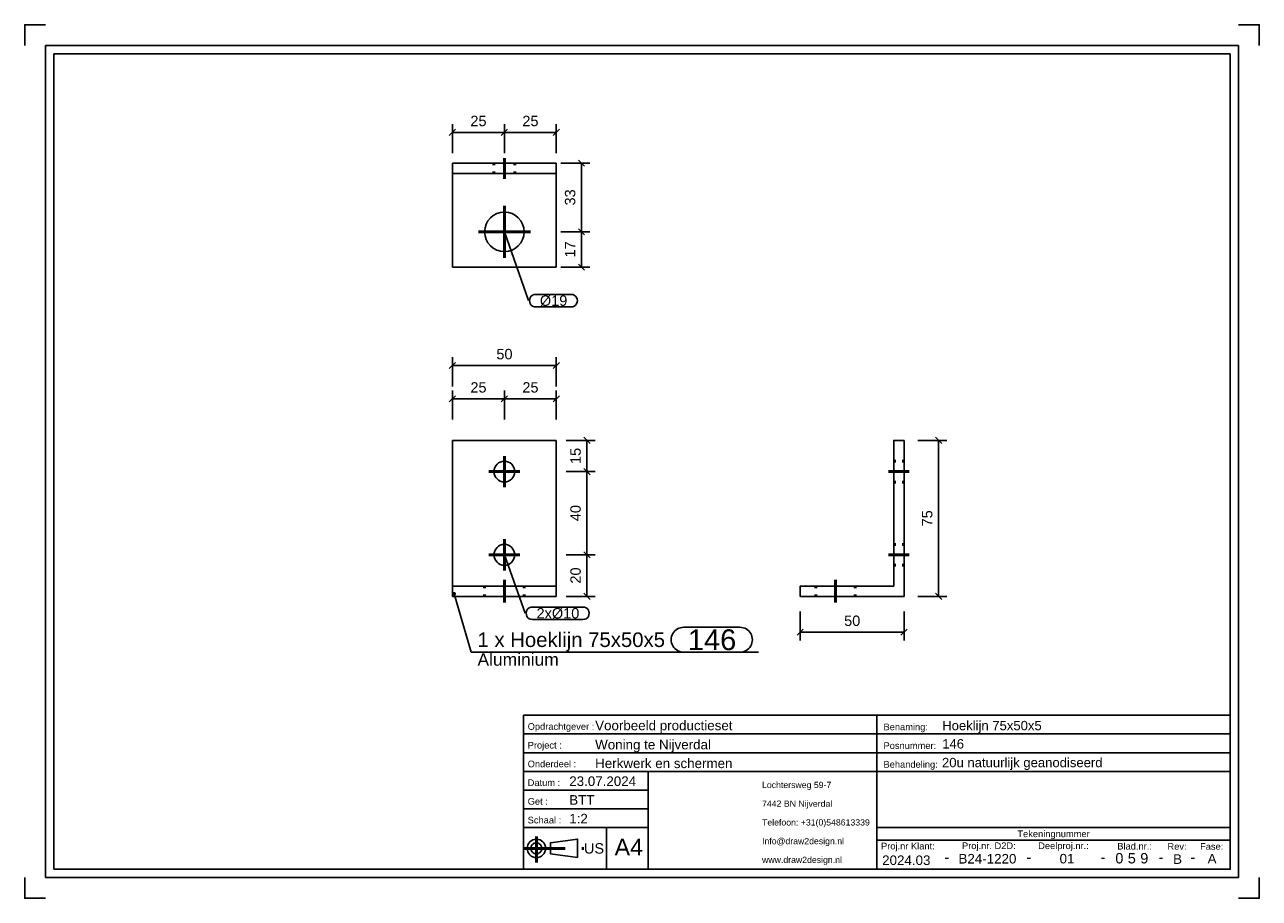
# Model space of a CAD drawing. Header units: millimetres. Extents: x 143 to 440, y -200 to 10.
import ezdxf
from ezdxf.enums import TextEntityAlignment as Align

# ---------------------------------------------------------------- set-up
doc = ezdxf.new("R2010")
doc.units = ezdxf.units.MM
doc.linetypes.add('DOT', pattern=[2, 0.5, -1.5])
doc.linetypes.add('STRICHPUNKT2', pattern=[18.5, 10, -4, 0.5, -4])
doc.layers.get('0').update_dxf_attribs({"linetype": 'CONTINUOUS'})
for name, color, linetype in [('DIM49', 4, 'CONTINUOUS'), ('TXT_ALL', 7, 'CONTINUOUS'), ('TXT_DIM49', 2, 'CONTINUOUS'), ('TXT_YELLOW', 2, 'CONTINUOUS')]:
    doc.layers.add(name, color=color, linetype=linetype)
doc.layers.add('LE_ALL', color=7, linetype='CONTINUOUS', lineweight=50)
doc.styles.add('ARIAL', font='arial.ttf')

# ---------------------------------------------------------------- blocks, each defined once
blk = doc.blocks.new('TFIELD_00005', base_point=(320.57, -190.9))
at = {"layer": 'TXT_YELLOW', "style": 'ARIAL'}
for s, p in [('Lochtersweg 59-7', (320.57, -172.9)), ('7442 BN Nijverdal', (320.57, -177.4)), ('Telefoon: +31(0)548613339', (320.57, -181.9)), ('Info@draw2design.nl', (320.57, -186.4)), ('www.draw2design.nl', (320.57, -190.9))]:
    blk.add_text(s, height=1.5, dxfattribs=at).set_placement(p, align=Align.MIDDLE_LEFT)
blk = doc.blocks.new('FLEX_00004', base_point=(333.38, -193.15))
blk.add_blockref('TFIELD_00005', (320.57, -190.9))
blk = doc.blocks.new('D2D_00003', base_point=(293.44, -191.29))
blk.add_blockref('FLEX_00004', (333.38, -193.15))
blk = doc.blocks.new('TFIELD_00007', base_point=(285.1, -187.84))
at = {"layer": 'TXT_YELLOW', "style": 'ARIAL'}
blk.add_text('A4', height=4, dxfattribs=at).set_placement((285.1, -187.84), align=Align.MIDDLE_LEFT)
blk = doc.blocks.new('FLEX_00006', base_point=(288.48, -187.84))
blk.add_blockref('TFIELD_00007', (285.1, -187.84))
blk = doc.blocks.new('TFIELD_00013', base_point=(277.72, -188.15))
at = {"layer": 'TXT_YELLOW', "style": 'ARIAL'}
blk.add_text('US', height=2.5, dxfattribs=at).set_placement((277.72, -188.15), align=Align.MIDDLE_LEFT)
blk = doc.blocks.new('FLEX_00012', base_point=(277.72, -188.15))
blk.add_blockref('TFIELD_00013', (277.72, -188.15))
blk = doc.blocks.new('US_00011', base_point=(267.63, -188.15))
blk.add_line((269.65, -189.48), (276.21, -190.37))
blk.add_lwpolyline([(269.65, -189.48), (269.65, -186.81), (276.21, -185.93), (276.21, -190.37)])
for radius in [2.22, 1.33]:
    blk.add_circle((266.29, -188.15), radius)
at = {"layer": 'LE_ALL', "color": 1, "linetype": 'STRICHPUNKT2'}
for p, q in [((266.29, -185.33), (266.29, -191.55)), ((263.19, -188.15), (278.06, -188.15))]:
    blk.add_line(p, q, dxfattribs=at)
blk.add_blockref('FLEX_00012', (277.72, -188.15))
blk = doc.blocks.new('SCHRIFE_00015', base_point=(274.19, -173.15))
for p, q in [((263.19, -156.15), (348.19, -156.15)), ((263.19, -156.15), (263.19, -193.15)), ((348.19, -156.15), (433.19, -156.15)), ((348.19, -193.15), (348.19, -156.15)), ((433.19, -156.15), (433.19, -193.15)), ((263.19, -160.65), (348.19, -160.65)), ((348.19, -160.65), (433.19, -160.65)), ((263.19, -165.15), (348.19, -165.15)), ((348.19, -165.15), (433.19, -165.15)), ((263.19, -169.65), (433.19, -169.65)), ((293.19, -169.65), (293.19, -193.15)), ((293.19, -174.15), (263.19, -174.15)), ((293.19, -178.65), (263.19, -178.65)), ((293.19, -183.15), (263.19, -183.15)), ((283.19, -183.15), (283.19, -193.15)), ((433.19, -183.15), (348.19, -183.15)), ((433.19, -186.15), (348.19, -186.15)), ((433.19, -193.15), (263.19, -193.15))]:
    blk.add_line(p, q)
at = {"layer": 'TXT_YELLOW', "style": 'ARIAL'}
for s, height, p in [('Voorbeeld productieset', 2.3, (280.42, -159.75)), ('Hoeklijn 75x50x5', 2.25, (363.91, -159.75)), ('Woning te Nijverdal', 2.3, (280.42, -164.35)), ('146', 2.25, (363.91, -164.14)), ('20u natuurlijk geanodiseerd', 2.25, (363.86, -168.64)), ('Herkwerk en schermen', 2.3, (280.42, -168.85)), ('23.07.2024', 2.3, (274.19, -173.15)), ('BTT', 2.3, (274.19, -177.65)), ('1:2', 2.3, (274.19, -182.15))]:
    blk.add_text(s, height=height, dxfattribs=at).set_placement(p)
for s, height, p in [('2024.03', 2.3, (355.27, -192.15)), ('B24-1220', 2.3, (374.79, -191.79)), ('01', 2.3, (393.93, -191.77)), ('B', 2.3, (420.53, -191.88)), ('A', 2.3, (428.83, -191.78)), ('-', 2.5, (365.02, -191.49)), ('-', 2.5, (384.76, -191.49)), ('-', 2.5, (402.59, -191.49)), ('-', 2.5, (416.53, -191.49)), ('-', 2.5, (424.18, -191.49))]:
    blk.add_text(s, height=height, dxfattribs=at).set_placement(p, align=Align.CENTER)
blk = doc.blocks.new('TFIELD_00019', base_point=(411.55, -190.52))
at = {"layer": 'TXT_ALL', "style": 'ARIAL'}
blk.add_text('9', height=2.5, dxfattribs=at).set_placement((411.55, -190.52), align=Align.MIDDLE_LEFT)
blk = doc.blocks.new('9_00018')
blk.add_blockref('TFIELD_00019', (411.55, -190.52))
blk = doc.blocks.new('TELLER1_00017')
blk.add_blockref('9_00018', (0, 0))
blk = doc.blocks.new('TFIELD_00022', base_point=(408.55, -190.52))
at = {"layer": 'TXT_ALL', "style": 'ARIAL'}
blk.add_text('5', height=2.5, dxfattribs=at).set_placement((408.55, -190.52), align=Align.MIDDLE_LEFT)
blk = doc.blocks.new('5_00021')
blk.add_blockref('TFIELD_00022', (408.55, -190.52))
blk = doc.blocks.new('TELLER2_00020')
blk.add_blockref('5_00021', (0, 0))
blk = doc.blocks.new('TFIELD_00025', base_point=(405.55, -190.52))
at = {"layer": 'TXT_ALL', "style": 'ARIAL'}
blk.add_text('0', height=2.5, dxfattribs=at).set_placement((405.55, -190.52), align=Align.MIDDLE_LEFT)
blk = doc.blocks.new('0_00024')
blk.add_blockref('TFIELD_00025', (405.55, -190.52))
blk = doc.blocks.new('TELLER3_00023')
blk.add_blockref('0_00024', (0, 0))
blk = doc.blocks.new('NL_00026', base_point=(264.19, -159.65))
at = {"layer": 'TXT_ALL', "color": 1, "style": 'ARIAL'}
blk.add_text('Tekeningnummer', height=1.6, dxfattribs=at).set_placement((390.69, -184.65), align=Align.MIDDLE_CENTER)
at = {"layer": 'TXT_YELLOW', "style": 'ARIAL'}
for s, p in [('Opdrachtgever :', (264.19, -159.65)), ('Benaming:', (349.79, -159.75)), ('Project :', (264.19, -164.15)), ('Posnummer:', (349.79, -164.25)), ('Onderdeel :', (264.19, -168.65)), ('Behandeling:', (349.79, -168.75)), ('Datum :', (264.19, -173.15)), ('Get :', (264.19, -177.65)), ('Schaal :', (264.19, -182.15)), ('Proj.nr Klant:', (349.19, -188.4)), ('Proj.nr. D2D:', (368.67, -188.32)), ('Deelproj.nr.:', (387, -188.32)), ('Blad.nr.:', (406.03, -188.43)), ('Rev:', (418.1, -188.48)), ('Fase:', (425.94, -188.48))]:
    blk.add_text(s, height=1.6, dxfattribs=at).set_placement(p)
blk = doc.blocks.new('SCHRIFE_00014')
for name, p in [('SCHRIFE_00015', (274.19, -173.15)), ('NL_00026', (264.19, -159.65)), ('TELLER3_00023', (0, 0)), ('TELLER2_00020', (0, 0)), ('TELLER1_00017', (0, 0))]:
    blk.add_blockref(name, p)
blk = doc.blocks.new('DINA4Q_00002', base_point=(433.19, 2.85))
for p, q in [((435.19, 4.85), (435.19, -195.15)), ((150.19, -193.15), (150.19, 2.85)), ((150.19, 2.85), (433.19, 2.85)), ((148.19, -195.15), (435.19, -195.15))]:
    blk.add_line(p, q)
for points in [[(143.19, 4.85), (143.19, 9.85), (148.19, 9.85)], [(435.19, 9.85), (440.19, 9.85), (440.19, 4.85)], [(148.19, -195.15), (148.19, 4.85), (435.19, 4.85)], [(433.19, 2.85), (433.19, -193.15), (150.19, -193.15)], [(143.19, -195.15), (143.19, -200.15), (148.19, -200.15)], [(435.19, -200.15), (440.19, -200.15), (440.19, -195.15)]]:
    blk.add_lwpolyline(points)
for name, p in [('SCHRIFE_00014', (0, 0)), ('D2D_00003', (293.44, -191.29)), ('US_00011', (267.63, -188.15)), ('FLEX_00006', (288.48, -187.84))]:
    blk.add_blockref(name, p)
blk = doc.blocks.new('_ZBL0060_00001')
blk.add_blockref('DINA4Q_00002', (433.19, 2.85))
blk = doc.blocks.new('_D1', base_point=(250.41, -14.54))
at = {"layer": 'DIM49', "color": 1}
for p, q in [((246.08, -21.04), (246.08, -14.04)), ((258.58, -21.04), (258.58, -14.04)), ((246.83, -15.29), (245.33, -16.79)), ((246.08, -16.04), (258.58, -16.04)), ((257.83, -16.79), (259.33, -15.29))]:
    blk.add_line(p, q, dxfattribs=at)
at = {"layer": 'TXT_DIM49', "style": 'ARIAL'}
blk.add_text('25', height=2.5, dxfattribs=at).set_placement((250.41, -14.54))
blk = doc.blocks.new('_D2', base_point=(262.91, -14.54))
at = {"layer": 'DIM49', "color": 1}
for p, q in [((258.58, -21.04), (258.58, -14.04)), ((271.08, -21.04), (271.08, -14.04)), ((259.33, -15.29), (257.83, -16.79)), ((258.58, -16.04), (271.08, -16.04)), ((270.33, -16.79), (271.83, -15.29))]:
    blk.add_line(p, q, dxfattribs=at)
at = {"layer": 'TXT_DIM49', "style": 'ARIAL'}
blk.add_text('25', height=2.5, dxfattribs=at).set_placement((262.91, -14.54))
blk = doc.blocks.new('_D3', base_point=(275.64, -46.11))
at = {"layer": 'DIM49', "color": 1}
for p, q in [((272.14, -39.94), (279.14, -39.94)), ((277.89, -40.69), (276.39, -39.19)), ((277.14, -48.44), (277.14, -39.94)), ((272.14, -48.44), (279.14, -48.44)), ((276.39, -47.69), (277.89, -49.19))]:
    blk.add_line(p, q, dxfattribs=at)
at = {"layer": 'TXT_DIM49', "style": 'ARIAL'}
blk.add_text('17', height=2.5, rotation=90.0002, dxfattribs=at).set_placement((275.64, -46.11))
blk = doc.blocks.new('_D4', base_point=(275.64, -33.61))
at = {"layer": 'DIM49', "color": 1}
for p, q in [((272.14, -23.44), (279.14, -23.44)), ((277.89, -24.19), (276.39, -22.69)), ((277.14, -39.94), (277.14, -23.44)), ((272.14, -39.94), (279.14, -39.94)), ((276.39, -39.19), (277.89, -40.69))]:
    blk.add_line(p, q, dxfattribs=at)
at = {"layer": 'TXT_DIM49', "style": 'ARIAL'}
blk.add_text('33', height=2.5, rotation=90.0002, dxfattribs=at).set_placement((275.64, -33.61))
blk = doc.blocks.new('SHAPE_00061', base_point=(258.58, -39.94))
at = {"layer": 'DIM49', "color": 3}
for p, q in [((258.58, -39.94), (264.37, -56.48)), ((266.12, -54.98), (274.64, -54.98)), ((274.64, -57.98), (266.12, -57.98))]:
    blk.add_line(p, q, dxfattribs=at)
for centre, start_param, end_param in [((266.12, -56.48), 1.570796, 4.712389), ((274.64, -56.48), 4.712389, 7.853982)]:
    blk.add_ellipse(centre, major_axis=(1.5, 0), ratio=1, start_param=start_param, end_param=end_param, dxfattribs=at)
at = {"layer": 'TXT_DIM49', "style": 'ARIAL'}
blk.add_text('Ø19', height=2.5, dxfattribs=at).set_placement((267.12, -56.48), align=Align.MIDDLE_LEFT)
blk = doc.blocks.new('Hoeklijn 75x50x5_00033', base_point=(261.08, -25.94))
for p, q in [((271.08, -23.44), (246.08, -23.44)), ((246.08, -25.94), (246.08, -23.44)), ((271.08, -25.94), (271.08, -23.44)), ((271.08, -25.94), (246.08, -25.94)), ((246.08, -48.44), (246.08, -25.94)), ((271.08, -48.44), (271.08, -25.94)), ((271.08, -48.44), (246.08, -48.44))]:
    blk.add_line(p, q)
blk.add_circle((258.58, -39.94), 4.75)
at = {"layer": 'LE_ALL', "color": 3, "linetype": 'DOT'}
for p, q in [((256.08, -25.94), (256.08, -23.44)), ((261.08, -25.94), (261.08, -23.44))]:
    blk.add_line(p, q, dxfattribs=at)
for name, p in [('_D1', (250.41, -14.54)), ('_D2', (262.91, -14.54)), ('_D4', (275.64, -33.61)), ('SHAPE_00061', (258.58, -39.94)), ('_D3', (275.64, -46.11))]:
    blk.add_blockref(name, p)
blk = doc.blocks.new('_00035', base_point=(258.58, -39.94))
at = {"layer": 'LE_ALL', "color": 1, "linetype": 'STRICHPUNKT2'}
for p, q in [((258.58, -27.19), (258.58, -22.19)), ((258.58, -27.19), (258.58, -22.19)), ((258.58, -39.94), (258.58, -33.69)), ((258.58, -39.94), (258.58, -33.69)), ((258.58, -39.94), (252.33, -39.94)), ((258.58, -39.94), (252.33, -39.94)), ((258.58, -39.94), (258.58, -46.19)), ((258.58, -39.94), (264.83, -39.94)), ((258.58, -39.94), (258.58, -46.19)), ((258.58, -39.94), (264.83, -39.94))]:
    blk.add_line(p, q, dxfattribs=at)
blk = doc.blocks.new('_00034')
blk.add_blockref('_00035', (258.58, -39.94))
blk = doc.blocks.new('Hoeklijn 75x50x5_00032')
for name, p in [('Hoeklijn 75x50x5_00033', (261.08, -25.94)), ('_00034', (0, 0))]:
    blk.add_blockref(name, p)
blk = doc.blocks.new('deel aan het scherm_00031')
blk.add_blockref('Hoeklijn 75x50x5_00032', (0, 0))
blk = doc.blocks.new('Koppeling draaibaar windscherm_00030')
blk.add_blockref('deel aan het scherm_00031', (0, 0))
blk = doc.blocks.new('Privacyscherm 60-37_00029')
blk.add_blockref('Koppeling draaibaar windscherm_00030', (0, 0))
blk = doc.blocks.new('_A3D0159_00028')
blk.add_blockref('Privacyscherm 60-37_00029', (0, 0))
blk = doc.blocks.new('_ANS0159_00027')
blk.add_blockref('_A3D0159_00028', (0, 0))
blk = doc.blocks.new('_D5', base_point=(250.41, -78.58))
at = {"layer": 'DIM49', "color": 1}
for p, q in [((246.83, -79.33), (245.33, -80.83)), ((246.08, -85.08), (246.08, -78.08)), ((246.08, -80.08), (258.58, -80.08)), ((257.83, -80.83), (259.33, -79.33)), ((258.58, -85.08), (258.58, -78.08))]:
    blk.add_line(p, q, dxfattribs=at)
at = {"layer": 'TXT_DIM49', "style": 'ARIAL'}
blk.add_text('25', height=2.5, dxfattribs=at).set_placement((250.41, -78.58))
blk = doc.blocks.new('_D6', base_point=(262.91, -78.58))
at = {"layer": 'DIM49', "color": 1}
for p, q in [((259.33, -79.33), (257.83, -80.83)), ((258.58, -85.08), (258.58, -78.08)), ((258.58, -80.08), (271.08, -80.08)), ((270.33, -80.83), (271.83, -79.33)), ((271.08, -85.08), (271.08, -78.08))]:
    blk.add_line(p, q, dxfattribs=at)
at = {"layer": 'TXT_DIM49', "style": 'ARIAL'}
blk.add_text('25', height=2.5, dxfattribs=at).set_placement((262.91, -78.58))
blk = doc.blocks.new('_D7', base_point=(256.66, -70.58))
at = {"layer": 'DIM49', "color": 1}
for p, q in [((246.08, -77.08), (246.08, -70.08)), ((271.08, -77.08), (271.08, -70.08)), ((246.83, -71.33), (245.33, -72.83)), ((246.08, -72.08), (271.08, -72.08)), ((270.33, -72.83), (271.83, -71.33))]:
    blk.add_line(p, q, dxfattribs=at)
at = {"layer": 'TXT_DIM49', "style": 'ARIAL'}
blk.add_text('50', height=2.5, dxfattribs=at).set_placement((256.66, -70.58))
blk = doc.blocks.new('_D8', base_point=(276.95, -124.5))
at = {"layer": 'DIM49', "color": 1}
for p, q in [((273.45, -117.58), (280.45, -117.58)), ((279.2, -118.33), (277.7, -116.83)), ((278.45, -127.58), (278.45, -117.58)), ((273.45, -127.58), (280.45, -127.58)), ((277.7, -126.83), (279.2, -128.33))]:
    blk.add_line(p, q, dxfattribs=at)
at = {"layer": 'TXT_DIM49', "style": 'ARIAL'}
blk.add_text('20', height=2.5, rotation=90.0002, dxfattribs=at).set_placement((276.95, -124.5))
blk = doc.blocks.new('_D9', base_point=(276.95, -109.5))
at = {"layer": 'DIM49', "color": 1}
for p, q in [((273.45, -97.58), (280.45, -97.58)), ((279.2, -98.33), (277.7, -96.83)), ((278.45, -117.58), (278.45, -97.58)), ((273.45, -117.58), (280.45, -117.58)), ((277.7, -116.83), (279.2, -118.33))]:
    blk.add_line(p, q, dxfattribs=at)
at = {"layer": 'TXT_DIM49', "style": 'ARIAL'}
blk.add_text('40', height=2.5, rotation=90.0002, dxfattribs=at).set_placement((276.95, -109.5))
blk = doc.blocks.new('_D10', base_point=(276.95, -95.75))
at = {"layer": 'DIM49', "color": 1}
for p, q in [((273.45, -90.08), (280.45, -90.08)), ((279.2, -90.83), (277.7, -89.33)), ((278.45, -97.58), (278.45, -90.08)), ((273.45, -97.58), (280.45, -97.58)), ((277.7, -96.83), (279.2, -98.33))]:
    blk.add_line(p, q, dxfattribs=at)
at = {"layer": 'TXT_DIM49', "style": 'ARIAL'}
blk.add_text('15', height=2.5, rotation=90.0002, dxfattribs=at).set_placement((276.95, -95.75))
blk = doc.blocks.new('SHAPE_00070', base_point=(258.58, -117.58))
at = {"layer": 'DIM49', "color": 3}
for p, q in [((258.58, -117.58), (263.57, -131.63)), ((265.32, -130.13), (277.49, -130.13)), ((277.49, -133.13), (265.32, -133.13))]:
    blk.add_line(p, q, dxfattribs=at)
for centre, start_param, end_param in [((265.32, -131.63), 1.570796, 4.712389), ((277.49, -131.63), 4.712389, 7.853982)]:
    blk.add_ellipse(centre, major_axis=(1.5, 0), ratio=1, start_param=start_param, end_param=end_param, dxfattribs=at)
at = {"layer": 'TXT_DIM49', "style": 'ARIAL'}
blk.add_text('2xØ10', height=2.5, dxfattribs=at).set_placement((266.32, -131.63), align=Align.MIDDLE_LEFT)
blk = doc.blocks.new('SHAPE_00071', base_point=(246.51, -126.94))
at = {"layer": 'DIM49', "color": 3}
for p, q in [((246.25, -126.9), (246.77, -126.9)), ((246.31, -127.1), (246.72, -127.1)), ((246.62, -126.7), (246.4, -126.7)), ((246.51, -126.94), (250.61, -140.99)), ((301.72, -134.99), (315.24, -134.99)), ((250.61, -140.99), (319.74, -140.99)), ((315.24, -140.99), (301.72, -140.99))]:
    blk.add_line(p, q, dxfattribs=at)
blk.add_lwpolyline([(246.38, -126.71), (246.32, -126.75), (246.28, -126.81), (246.26, -126.87), (246.25, -126.94), (246.26, -127.01), (246.29, -127.07), (246.33, -127.13), (246.39, -127.17), (246.45, -127.19), (246.52, -127.2), (246.59, -127.19), (246.65, -127.16), (246.7, -127.12), (246.74, -127.06), (246.77, -127), (246.78, -126.93), (246.77, -126.86), (246.74, -126.8), (246.7, -126.75), (246.64, -126.71), (246.58, -126.68), (246.51, -126.67), (246.44, -126.68)], close=True, dxfattribs=at)
for centre, start_param, end_param in [((301.72, -137.99), 1.570796, 4.712389), ((315.24, -137.99), 4.712389, 7.853982)]:
    blk.add_ellipse(centre, major_axis=(3, 0), ratio=1, start_param=start_param, end_param=end_param, dxfattribs=at)
at = {"layer": 'TXT_DIM49', "style": 'ARIAL'}
for s, height, p in [('1 x Hoeklijn 75x50x5', 3.5, (252.11, -137.99)), ('146', 5, (302.72, -137.99)), ('Aluminium', 3, (252.11, -142.74))]:
    blk.add_text(s, height=height, dxfattribs=at).set_placement(p, align=Align.MIDDLE_LEFT)
blk = doc.blocks.new('Hoeklijn 75x50x5_00042', base_point=(253.83, -125.08))
for p, q in [((271.08, -90.08), (246.08, -90.08)), ((246.08, -125.08), (246.08, -90.08)), ((271.08, -125.08), (271.08, -90.08)), ((271.08, -125.08), (246.08, -125.08)), ((246.08, -127.58), (246.08, -125.08)), ((271.08, -127.58), (246.08, -127.58)), ((271.08, -127.58), (271.08, -125.08))]:
    blk.add_line(p, q)
for centre in [(258.58, -97.58), (258.58, -117.58)]:
    blk.add_circle(centre, 2.5)
at = {"layer": 'LE_ALL', "color": 3, "linetype": 'DOT'}
for p, q in [((253.83, -125.08), (253.83, -127.58)), ((263.33, -125.08), (263.33, -127.58))]:
    blk.add_line(p, q, dxfattribs=at)
for name, p in [('_D7', (256.66, -70.58)), ('_D5', (250.41, -78.58)), ('_D6', (262.91, -78.58)), ('_D10', (276.95, -95.75)), ('_D9', (276.95, -109.5)), ('SHAPE_00070', (258.58, -117.58)), ('_D8', (276.95, -124.5)), ('SHAPE_00071', (246.51, -126.94))]:
    blk.add_blockref(name, p)
blk = doc.blocks.new('_00044', base_point=(258.58, -123.58))
at = {"layer": 'LE_ALL', "color": 1, "linetype": 'STRICHPUNKT2'}
for p, q in [((258.58, -97.58), (258.58, -93.83)), ((258.58, -97.58), (258.58, -93.83)), ((258.58, -97.58), (254.83, -97.58)), ((258.58, -97.58), (254.83, -97.58)), ((258.58, -97.58), (258.58, -101.33)), ((258.58, -97.58), (262.33, -97.58)), ((258.58, -97.58), (258.58, -101.33)), ((258.58, -97.58), (262.33, -97.58)), ((258.58, -117.58), (258.58, -113.83)), ((258.58, -117.58), (258.58, -113.83)), ((258.58, -117.58), (254.83, -117.58)), ((258.58, -117.58), (254.83, -117.58)), ((258.58, -117.58), (262.33, -117.58)), ((258.58, -117.58), (258.58, -121.33)), ((258.58, -117.58), (262.33, -117.58)), ((258.58, -117.58), (258.58, -121.33)), ((258.58, -123.58), (258.58, -129.08))]:
    blk.add_line(p, q, dxfattribs=at)
blk = doc.blocks.new('_00043')
blk.add_blockref('_00044', (258.58, -123.58))
blk = doc.blocks.new('Hoeklijn 75x50x5_00041')
for name, p in [('Hoeklijn 75x50x5_00042', (253.83, -125.08)), ('_00043', (0, 0))]:
    blk.add_blockref(name, p)
blk = doc.blocks.new('deel aan het scherm_00040')
blk.add_blockref('Hoeklijn 75x50x5_00041', (0, 0))
blk = doc.blocks.new('Koppeling draaibaar windscherm_00039')
blk.add_blockref('deel aan het scherm_00040', (0, 0))
blk = doc.blocks.new('Privacyscherm 60-37_00038')
blk.add_blockref('Koppeling draaibaar windscherm_00039', (0, 0))
blk = doc.blocks.new('_A3D0160_00037')
blk.add_blockref('Privacyscherm 60-37_00038', (0, 0))
blk = doc.blocks.new('_ANS0160_00036')
blk.add_blockref('_A3D0160_00037', (0, 0))
blk = doc.blocks.new('_D11', base_point=(340.32, -134.68))
at = {"layer": 'DIM49', "color": 1}
for p, q in [((329.74, -131.18), (329.74, -138.18)), ((354.74, -131.18), (354.74, -138.18)), ((330.49, -135.43), (328.99, -136.93)), ((354.74, -136.18), (329.74, -136.18)), ((353.99, -136.93), (355.49, -135.43))]:
    blk.add_line(p, q, dxfattribs=at)
at = {"layer": 'TXT_DIM49', "style": 'ARIAL'}
blk.add_text('50', height=2.5, dxfattribs=at).set_placement((340.32, -134.68))
blk = doc.blocks.new('_D12', base_point=(361.55, -110.75))
at = {"layer": 'DIM49', "color": 1}
for p, q in [((358.05, -90.08), (365.05, -90.08)), ((363.8, -90.83), (362.3, -89.33)), ((363.05, -127.58), (363.05, -90.08)), ((358.05, -127.58), (365.05, -127.58)), ((362.3, -126.83), (363.8, -128.33))]:
    blk.add_line(p, q, dxfattribs=at)
at = {"layer": 'TXT_DIM49', "style": 'ARIAL'}
blk.add_text('75', height=2.5, rotation=90.0002, dxfattribs=at).set_placement((361.55, -110.75))
blk = doc.blocks.new('Hoeklijn 75x50x5_00051', base_point=(352.24, -120.08))
blk.add_lwpolyline([(354.74, -90.08), (354.74, -127.58), (329.74, -127.58), (329.74, -125.08), (352.24, -125.08), (352.24, -90.08)], close=True)
at = {"layer": 'LE_ALL', "color": 3, "linetype": 'DOT'}
for p, q in [((352.24, -95.08), (354.74, -95.08)), ((352.24, -100.08), (354.74, -100.08)), ((352.24, -115.08), (354.74, -115.08)), ((352.24, -120.08), (354.74, -120.08)), ((333.49, -125.08), (333.49, -127.58)), ((342.99, -125.08), (342.99, -127.58))]:
    blk.add_line(p, q, dxfattribs=at)
for name, p in [('_D12', (361.55, -110.75)), ('_D11', (340.32, -134.68))]:
    blk.add_blockref(name, p)
blk = doc.blocks.new('_00053', base_point=(338.24, -123.58))
at = {"layer": 'LE_ALL', "color": 1, "linetype": 'STRICHPUNKT2'}
for p, q in [((350.99, -97.58), (355.99, -97.58)), ((350.99, -117.58), (355.99, -117.58)), ((338.24, -123.58), (338.24, -129.08))]:
    blk.add_line(p, q, dxfattribs=at)
blk = doc.blocks.new('_00052')
blk.add_blockref('_00053', (338.24, -123.58))
blk = doc.blocks.new('Hoeklijn 75x50x5_00050')
for name, p in [('Hoeklijn 75x50x5_00051', (352.24, -120.08)), ('_00052', (0, 0))]:
    blk.add_blockref(name, p)
blk = doc.blocks.new('deel aan het scherm_00049')
blk.add_blockref('Hoeklijn 75x50x5_00050', (0, 0))
blk = doc.blocks.new('Koppeling draaibaar windscherm_00048')
blk.add_blockref('deel aan het scherm_00049', (0, 0))
blk = doc.blocks.new('Privacyscherm 60-37_00047')
blk.add_blockref('Koppeling draaibaar windscherm_00048', (0, 0))
blk = doc.blocks.new('_A3D0161_00046')
blk.add_blockref('Privacyscherm 60-37_00047', (0, 0))
blk = doc.blocks.new('_ANS0161_00045')
blk.add_blockref('_A3D0161_00046', (0, 0))

msp = doc.modelspace()

# ---------------------------------------------------------------- block references
for name in ['_ZBL0060_00001', '_ANS0159_00027', '_ANS0160_00036', '_ANS0161_00045']:
    msp.add_blockref(name, (0, 0))

doc.saveas('drawing.dxf')
